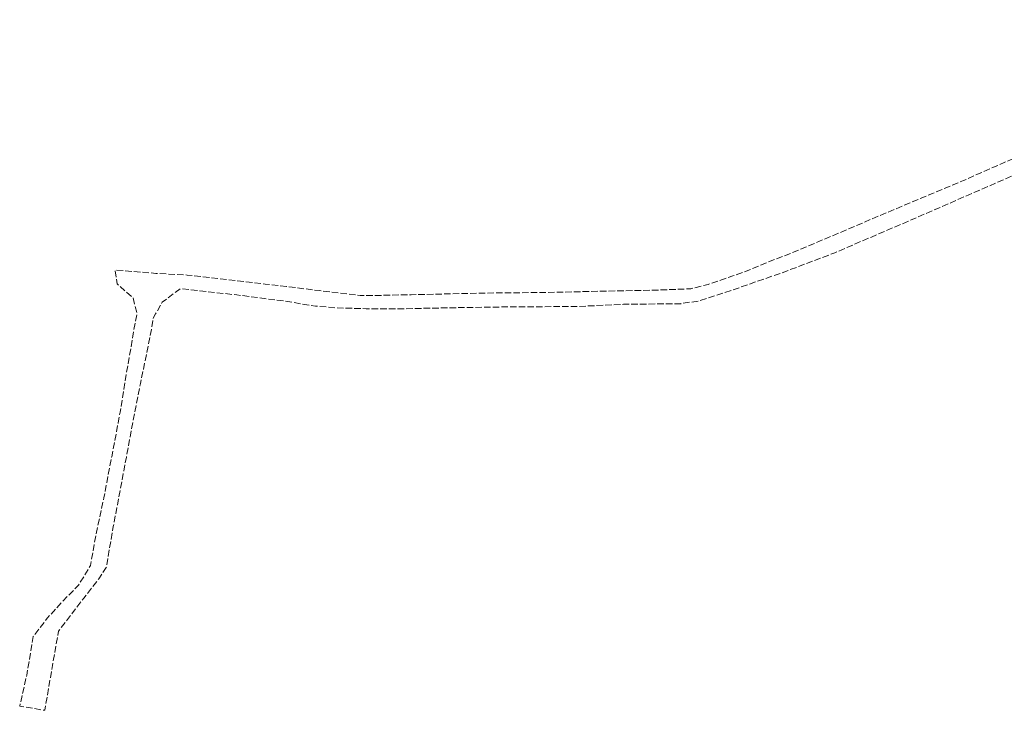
# Model space of a CAD drawing. Header units: metres. Extents: x 5537264 to 5541990, y 5958323 to 5965240.
# Tile 3 of 27: x 5539229 to 5539456, y 5961217 to 5961377. Entities that reach past the tile are written whole.
import ezdxf

# ---------------------------------------------------------------- set-up
doc = ezdxf.new("R2010")
doc.units = ezdxf.units.M
doc.linetypes.add('L_0_06', pattern=[2, 1.5, -0.5])
doc.layers.add('jezdnia', color=7, linetype='L_0_06', lineweight=18)

msp = doc.modelspace()

# ---------------------------------------------------------------- linework, layer by layer
at = {"layer": 'jezdnia', "lineweight": 18, "flags": 128}
msp.add_lwpolyline([(5539518.89, 5961366.23), (5539512.42, 5961364.43), (5539505.13, 5961361.34), (5539496.7, 5961357.66), (5539471.59, 5961346.9), (5539459.79, 5961341.76), (5539436.16, 5961331.44), (5539425.6, 5961326.91), (5539417.13, 5961323.26), (5539404.96, 5961318.64), (5539393.49, 5961314.64), (5539386.02, 5961312.18), (5539381.57, 5961311.5), (5539368.34, 5961311.35), (5539357.43, 5961310.84), (5539342.68, 5961310.77), (5539331.11, 5961310.6), (5539315, 5961310.28), (5539308.91, 5961310.33), (5539301.96, 5961310.54), (5539297.15, 5961310.96), (5539289.81, 5961312.11), (5539278.98, 5961313.53), (5539265.89, 5961314.96), (5539261.76, 5961311.82), (5539260.23, 5961309.13), (5539259.67, 5961308.15), (5539259.29, 5961305.56), (5539256.73, 5961293.01), (5539255.14, 5961284.96), (5539253.47, 5961276.01), (5539251.77, 5961266.87), (5539250.45, 5961259.98), (5539248.84, 5961250.48), (5539247.09, 5961247.88), (5539243.64, 5961243.42), (5539237.8, 5961235.8), (5539236.4, 5961227.83), (5539234.64, 5961217.48), (5539228.83, 5961218.45), (5539230.45, 5961225.57), (5539231.98, 5961234.54), (5539235.2, 5961238.78), (5539238.79, 5961242.71), (5539242.4, 5961246.38), (5539245.18, 5961250.93), (5539246.47, 5961258.15), (5539248.28, 5961266.64), (5539250.09, 5961276.12), (5539251.59, 5961283.98), (5539252.05, 5961286.45), (5539253.54, 5961295.64), (5539255.17, 5961305.14), (5539255.94, 5961309.21), (5539255.01, 5961312.82), (5539251.33, 5961316.08), (5539250.89, 5961319.29), (5539260.31, 5961318.5), (5539267.55, 5961318.12), (5539275, 5961317.24), (5539285.55, 5961316.03), (5539290.47, 5961315.47), (5539298.18, 5961314.51), (5539307.52, 5961313.37), (5539310.41, 5961313.38), (5539319.31, 5961313.57), (5539327.23, 5961313.75), (5539336.29, 5961313.95), (5539348.77, 5961314.07), (5539357.74, 5961314.25), (5539368.25, 5961314.49), (5539376.4, 5961314.65), (5539383.91, 5961314.93), (5539387.92, 5961315.97), (5539393.58, 5961317.9), (5539396.19, 5961318.82), (5539401.51, 5961321.05), (5539407.09, 5961323.16), (5539420.19, 5961328.73), (5539429.09, 5961332.51), (5539439.71, 5961336.99), (5539446.85, 5961339.97), (5539456.26, 5961344.12), (5539467.84, 5961348.93), (5539472.94, 5961351.03), (5539483.8, 5961355.8), (5539491.31, 5961358.81), (5539503.07, 5961364.15), (5539510.72, 5961367.6), (5539519.13, 5961371.29), (5539525.38, 5961373.91), (5539533.72, 5961377.16), (5539531.29, 5961367.39)], close=True, dxfattribs=at)

doc.saveas('drawing.dxf')
